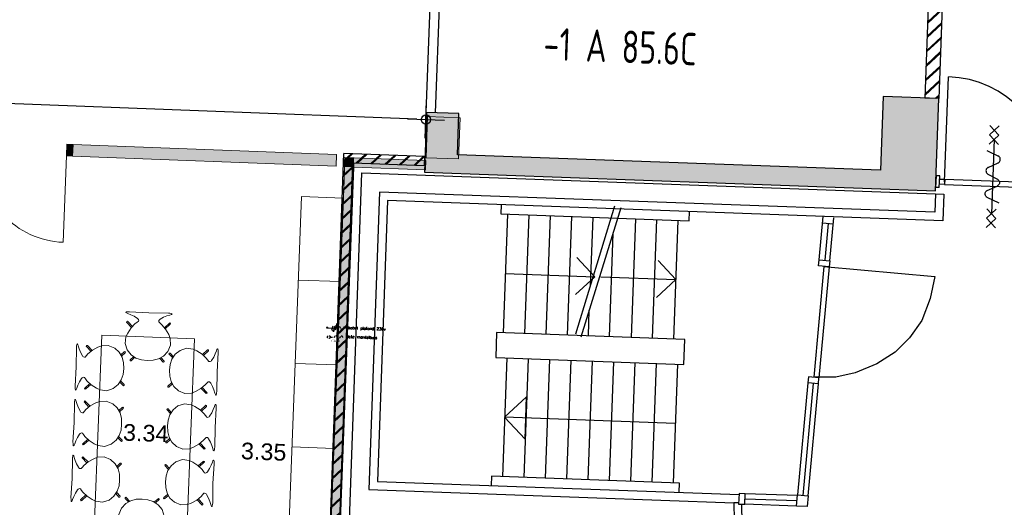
# Model space of a CAD drawing. Header units: millimetres. Extents: x 119024465 to 119292677, y 483022511 to 483148062.
# Tile 140 of 162: x 119237355 to 119247972, y 483056466 to 483061726. Entities that reach past the tile are written whole.
import ezdxf
from ezdxf.enums import TextEntityAlignment as Align

# ---------------------------------------------------------------- set-up
doc = ezdxf.new("R2010")
doc.units = ezdxf.units.MM
doc.header["$LTSCALE"] = 100
doc.linetypes.add('HIDDEN', pattern=[0.375, 0.25, -0.125])
doc.layers.get('0').update_dxf_attribs({"linetype": 'CONTINUOUS'})
doc.layers.get('Defpoints').update_dxf_attribs({"linetype": 'CONTINUOUS'})
doc.layers.add('(22) Binnenwanden', color=1, linetype='CONTINUOUS', lineweight=0)
for name, color, linetype in [('01---0-_MAATVOERING', 1, 'CONTINUOUS'), ('02---0-_2MMTEKST', 2, 'CONTINUOUS'), ('04---0-_5MMTEKST', 4, 'CONTINUOUS'), ('12', 4, 'CONTINUOUS'), ('22 Binnenwanden', 7, 'CONTINUOUS'), ('22 Binnenwanden Doorsnede-arcering', 7, 'CONTINUOUS'), ('28 Hoofddraagconstrunctie.CONSTRUCTEUR', 7, 'CONTINUOUS'), ('28 Hoofddraagconstrunctie.CONSTRUCTEUR Doorsnede-arcering', 7, 'CONTINUOUS'), ('63---0--LICHTINST', 7, 'CONTINUOUS'), ('82 Losse inrichting.LOSSE INRICHTING', 7, 'CONTINUOUS'), ('AL22----', 2, 'CONTINUOUS'), ('AL22----_ARC', 8, 'CONTINUOUS'), ('AL28----', 4, 'CONTINUOUS'), ('AL28----_ARC', 8, 'CONTINUOUS'), ('AL32----', 6, 'CONTINUOUS'), ('BT00----_HOTELNRS', 3, 'CONTINUOUS'), ('fdstp techniek', 254, 'CONTINUOUS'), ('INS', 7, 'CONTINUOUS'), ('M-119--MATEN', 1, 'CONTINUOUS'), ('New_0', 7, 'CONTINUOUS'), ('New_22 Binnenwanden', 7, 'CONTINUOUS'), ('New_22 Binnenwanden Deuren', 7, 'CONTINUOUS'), ('New_22 Binnenwanden Doorsnede-arcering', 7, 'CONTINUOUS'), ('New_82 Losse inrichting.LOSSE INRICHTING', 7, 'CONTINUOUS'), ('Overlap', 8, 'CONTINUOUS')]:
    doc.layers.add(name, color=color, linetype=linetype)
doc.styles.add('2', font='ISO', dxfattribs={"height": 125})
doc.styles.add('fdstp-1-30', font='txt.shx', dxfattribs={"height": 30, "bigfont": 'gbcbig.shx'})
doc.styles.add('GENERATED_STYLE_1', font='arial.ttf')
doc.styles.add('ROMANS', font='ROMANS.SHX')
doc.styles.get("Standard").update_dxf_attribs({"font": 'ISOCP.SHX'})
doc.dimstyles.new('DIM-100', dxfattribs={"dimscale": 100, "dimtxt": 1, "dimasz": 1, "dimexe": 3, "dimexo": 3, "dimgap": 1, "dimtad": 1, "dimdec": 0, "dimrnd": 1, "dimzin": 0, "dimdsep": 46, "dimtxsty": 'ROMANS', "dimblk1": 'DOT1', "dimblk2": 'DOT1', "dimsah": 1, "dimcen": -3, "dimdle": 1, "dimse1": 1, "dimse2": 1, "dimclrd": 1, "dimclre": 1, "dimclrt": 2, "dimadec": 0, "dimazin": 0, "dimtfac": 0.75, "dimtdec": 0, "dimtix": 1, "dimtmove": 1, "dimatfit": 3, "dimldrblk": 'DOT1', "dimfxl": 1, "dimtvp": 1, "dimtolj": 1, "dimtzin": 0, "dimarcsym": 0})
pattern_1 = [(42.91201, (119153097.57, 483019764), (-74.89618, 80.56402), []), (42.91201, (119153098.11, 483019778.99), (-74.89618, 80.56402), [])]

# ---------------------------------------------------------------- blocks, each defined once
blk = doc.blocks.new('114-31d')
at = {"color": 0, "linetype": 'Continuous'}
for p, q in [((-50, 550), (50, 450)), ((50, 550), (-50, 450)), ((-50, 450), (50, 350)), ((50, 450), (-50, 350)), ((0, 400), (0, -400)), ((-75, 279), (53, 225)), ((-54, 99), (53, 151)), ((-53, 26), (53, -26)), ((-53, -150), (53, -99)), ((-54, -224), (75, -279)), ((-50, -350), (50, -450)), ((50, -350), (-50, -450)), ((-50, -450), (50, -550)), ((50, -450), (-50, -550))]:
    blk.add_line(p, q, dxfattribs=at)
for points in [[(75, 188, 0.10858), (71, 205, 0.102114), (60, 219, 0.045193), (53, 225, 0.024577)], [(53, 151, 0.04259), (60, 156, 0.102114), (71, 171, 0.10858), (75, 188, 0.10858)], [(-54, 99, 0.04259), (-61, 94, 0.102114), (-72, 80, 0.10858), (-75, 63, 0.10858)], [(-75, 63, 0.10858), (-72, 46, 0.102114), (-61, 31, 0.045193), (-53, 26, 0.024577)], [(53, -26, -0.04259), (60, -31, -0.102114), (71, -45, -0.10858), (75, -62, -0.10858)], [(75, -62, -0.10858), (71, -79, -0.102114), (60, -94, -0.045193), (53, -99, -0.024577)], [(-75, -187, -0.10858), (-72, -170, -0.102114), (-61, -156, -0.045193), (-53, -150, -0.024577)], [(-54, -224, -0.04259), (-61, -219, -0.102114), (-72, -204, -0.10858), (-75, -187, -0.10858)]]:
    blk.add_lwpolyline(points, format="xyb", dxfattribs=at)
blk = doc.blocks.new('DOT1')
at = {"layer": 'M-119--MATEN', "linetype": 'ByBlock'}
for p, q in [((0, -2), (0, 2)), ((-2, 0), (2, 0))]:
    blk.add_line(p, q, dxfattribs=at)
blk.add_circle((0, 0), 0.5, dxfattribs=at)
blk = doc.blocks.new('*D451')
at = {"layer": '12', "color": 1, "lineweight": -2, "transparency": 16777216}
blk.add_line((119241636, 483060652), (119232143, 483061012), dxfattribs=at)
at = {"layer": 'Defpoints', "color": 0, "transparency": 16777216}
for p in [(119232043, 483061016), (119232046, 483061094), (119241739, 483060726)]:
    blk.add_point(p, dxfattribs=at)
at = {"layer": '12', "color": 1, "lineweight": -2, "transparency": 16777216, "xscale": 100, "yscale": 100, "zscale": 100}
for p, rotation in [((119232043, 483061016), 177.8278999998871), ((119241736, 483060648), 357.8278999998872)]:
    blk.add_blockref('DOT1', p, dxfattribs=dict(at, rotation=rotation))
at = {"layer": '12', "color": 2, "transparency": 16777216, "insert": (119236895, 483060982), "char_height": 100, "attachment_point": 5, "rotation": 357.8279, "style": 'ROMANS'}
blk.add_mtext('\\A1;9700', dxfattribs=at)
blk = doc.blocks.new('Wall_4_1', base_point=(2609, 32934))
at = {"layer": 'New_22 Binnenwanden Doorsnede-arcering', "linetype": 'Continuous', "lineweight": 0, "true_color": 0x000000}
blk.add_hatch(color=18, dxfattribs=at).paths.add_polyline_path([(2659, 32934), (2659, 39360), (2559, 39360), (2559, 32934)])
at = {"layer": 'New_22 Binnenwanden', "color": 2, "linetype": 'Continuous', "lineweight": 0, "flags": 128}
for points in [[(2659, 39360), (2559, 39360)], [(2559, 39360), (2559, 32934)], [(2659, 32934), (2659, 39360)], [(2559, 32934), (2659, 32934)]]:
    blk.add_lwpolyline(points, dxfattribs=at)
blk = doc.blocks.new('Wall_33_1', base_point=(2559, 32932))
at = {"layer": '22 Binnenwanden Doorsnede-arcering', "linetype": 'Continuous', "lineweight": 0, "true_color": 0x738ac1}
for points in [[(2559, 39414), (2659, 39314), (2659, 39414)], [(2559, 39314), (2659, 39314), (2559, 39414)], [(2559, 39314), (2559, 32932), (2659, 32932), (2659, 39314)]]:
    blk.add_hatch(color=163, dxfattribs=at).paths.add_polyline_path(points)
at = {"layer": '22 Binnenwanden', "color": 2, "linetype": 'Continuous', "lineweight": 0, "flags": 128}
for points in [[(2559, 39414), (2659, 39414)], [(2559, 39414), (2559, 32932)], [(2659, 32932), (2659, 39314)], [(2659, 32932), (2559, 32932)]]:
    blk.add_lwpolyline(points, dxfattribs=at)
blk = doc.blocks.new('Wall_34_1', base_point=(2559, 39414))
at = {"layer": '22 Binnenwanden Doorsnede-arcering', "linetype": 'Continuous', "lineweight": 0, "true_color": 0x738ac1}
blk.add_hatch(color=163, dxfattribs=at).paths.add_polyline_path([(2659, 39314), (3434, 39314), (3434, 39414), (2659, 39414)])
at = {"layer": '22 Binnenwanden', "color": 2, "linetype": 'Continuous', "lineweight": 0, "flags": 128}
for points in [[(3434, 39414), (2659, 39414)], [(3434, 39314), (3434, 39414)], [(2659, 39314), (3434, 39314)]]:
    blk.add_lwpolyline(points, dxfattribs=at)
blk = doc.blocks.new('D2 24[31]_1')
at = {"layer": 'New_22 Binnenwanden Doorsnede-arcering', "linetype": 'Continuous', "lineweight": 0, "true_color": 0x000000}
for points in [[(-2284, 39318), (-2217, 39318), (-2217, 39443), (-2284, 39443)], [(-284, 39443), (-351, 39443), (-351, 39318), (-284, 39318)]]:
    blk.add_hatch(color=18, dxfattribs=at).paths.add_polyline_path(points)
at = {"layer": 'New_22 Binnenwanden Deuren', "color": 1, "linetype": 'Continuous', "lineweight": 0}
for p, q in [((-2217, 39443), (-2284, 39443)), ((-2284, 39443), (-2284, 39318)), ((-2217, 39318), (-2217, 39443)), ((-284, 39443), (-351, 39443)), ((-351, 39443), (-351, 39318)), ((-284, 39318), (-284, 39443)), ((-2284, 39318), (-2217, 39318)), ((-2217, 39318), (-2217, 38385)), ((-351, 39318), (-284, 39318)), ((-351, 39318), (-351, 38385))]:
    blk.add_line(p, q, dxfattribs=at)
at = {"layer": 'New_22 Binnenwanden Deuren', "color": 2, "linetype": 'Continuous', "lineweight": 0}
for p, q in [((-2284, 39318), (-2284, 39443)), ((-2284, 39318), (-2284, 39443)), ((-284, 39318), (-284, 39443)), ((-284, 39318), (-284, 39443))]:
    blk.add_line(p, q, dxfattribs=at)
at = {"layer": 'New_22 Binnenwanden Deuren', "color": 9, "linetype": 'Continuous', "lineweight": 0}
for centre, start, end in [((-2217, 39318), 270, 0), ((-351, 39318), 180, 270)]:
    blk.add_arc(centre, 933, start, end, dxfattribs=at)
blk = doc.blocks.new('Wall_73_1', base_point=(-6291, 39381))
at = {"layer": 'New_22 Binnenwanden Doorsnede-arcering', "linetype": 'Continuous', "lineweight": 0, "true_color": 0x000000}
for points in [[(-6228, 39318), (-2284, 39318), (-2284, 39443), (-6228, 39443)], [(-284, 39318), (2559, 39318), (2559, 39443), (-284, 39443)]]:
    blk.add_hatch(color=18, dxfattribs=at).paths.add_polyline_path(points)
at = {"layer": 'New_22 Binnenwanden', "color": 2, "linetype": 'Continuous', "lineweight": 0}
for p, q in [((-2284, 39318), (-2284, 39443)), ((-284, 39318), (-284, 39443))]:
    blk.add_line(p, q, dxfattribs=at)
at = {"layer": 'New_22 Binnenwanden', "color": 2, "linetype": 'Continuous', "lineweight": 0, "flags": 128}
for points in [[(-2284, 39443), (-6228, 39443)], [(2559, 39443), (-284, 39443)], [(2559, 39318), (2559, 39443)], [(-6228, 39318), (-2284, 39318)], [(-284, 39318), (2559, 39318)]]:
    blk.add_lwpolyline(points, dxfattribs=at)
at = {"layer": 'New_22 Binnenwanden Deuren', "color": 9, "linetype": 'Continuous', "lineweight": 0}
blk.add_blockref('D2 24[31]_1', (0, 0), dxfattribs=at)
blk = doc.blocks.new('Column_27_1', base_point=(3609, 39666))
at = {"layer": '28 Hoofddraagconstrunctie.CONSTRUCTEUR Doorsnede-arcering', "linetype": 'Continuous', "lineweight": 0, "true_color": 0x415994}
blk.add_hatch(color=165, dxfattribs=at).paths.add_polyline_path([(3434, 39444), (3784, 39444), (3784, 39889), (3434, 39889)])
at = {"layer": '28 Hoofddraagconstrunctie.CONSTRUCTEUR', "color": 3, "linetype": 'Continuous', "lineweight": 0, "flags": 128}
blk.add_lwpolyline([(3434, 39444), (3784, 39444), (3784, 39889), (3434, 39889)], close=True, dxfattribs=at)
blk = doc.blocks.new('Designstoel 01 23[67]_1', base_point=(277, 35596))
at = {"layer": 'New_82 Losse inrichting.LOSSE INRICHTING', "color": 2, "linetype": 'Continuous', "lineweight": 0}
for p, q in [((-254, 36055), (-253, 36071)), ((-249, 35845), (-254, 36055)), ((-253, 36071), (-251, 36085)), ((-251, 36085), (-249, 36092)), ((-249, 36092), (-247, 36095)), ((-247, 36095), (-243, 36093)), ((-243, 36093), (-240, 36087)), ((-240, 36087), (-235, 36072)), ((-235, 36072), (-223, 36040)), ((-223, 36040), (-207, 36004)), ((-207, 36004), (-185, 35967)), ((-149, 36074), (-147, 36079)), ((-147, 36069), (-149, 36074)), ((-147, 36079), (-142, 36081)), ((-147, 36069), (-96, 36018)), ((-142, 36081), (-137, 36079)), ((-137, 36079), (-84, 36028)), ((-127, 35990), (-81, 36031)), ((-81, 36031), (-23, 36066)), ((-23, 36066), (18, 36083)), ((18, 36083), (89, 36090)), ((89, 36090), (159, 36064)), ((159, 36064), (210, 36020)), ((210, 36020), (242, 35967)), ((227, 35992), (264, 36028)), ((227, 35992), (227, 35992)), ((238, 35982), (274, 36018)), ((264, 36028), (269, 36030)), ((269, 36030), (274, 36028)), ((274, 36028), (277, 36023)), ((277, 36023), (274, 36018)), ((-185, 35967), (-180, 35960)), ((-180, 35960), (-172, 35955)), ((-172, 35955), (-163, 35953)), ((-163, 35953), (-155, 35955)), ((-155, 35955), (-142, 35971)), ((-142, 35971), (-127, 35990)), ((235, 35979), (238, 35982)), ((242, 35967), (259, 35908)), ((264, 35846), (259, 35908)), ((-249, 35845), (-253, 35635)), ((243, 35724), (260, 35783)), ((264, 35846), (260, 35783)), ((-222, 35650), (-207, 35686)), ((-207, 35686), (-185, 35723)), ((-185, 35723), (-179, 35730)), ((-179, 35730), (-172, 35735)), ((-172, 35735), (-163, 35737)), ((-163, 35737), (-155, 35735)), ((-155, 35735), (-142, 35719)), ((-142, 35719), (-127, 35700)), ((-127, 35700), (-80, 35659)), ((210, 35671), (243, 35724)), ((228, 35699), (228, 35699)), ((228, 35699), (264, 35663)), ((236, 35712), (238, 35709)), ((238, 35709), (275, 35673)), ((277, 35668), (275, 35673)), ((-253, 35635), (-252, 35619)), ((-252, 35619), (-251, 35604)), ((-251, 35604), (-249, 35598)), ((-249, 35598), (-246, 35595)), ((-246, 35595), (-242, 35597)), ((-242, 35597), (-239, 35603)), ((-239, 35603), (-234, 35617)), ((-234, 35617), (-222, 35650)), ((-147, 35621), (-149, 35616)), ((-149, 35616), (-147, 35611)), ((-147, 35621), (-95, 35672)), ((-147, 35611), (-141, 35608)), ((-141, 35608), (-136, 35611)), ((-136, 35611), (-84, 35662)), ((-80, 35659), (-23, 35624)), ((-23, 35624), (18, 35608)), ((18, 35608), (89, 35601)), ((89, 35601), (159, 35626)), ((159, 35626), (210, 35671)), ((264, 35663), (270, 35661)), ((270, 35661), (275, 35663)), ((275, 35663), (277, 35668))]:
    blk.add_line(p, q, dxfattribs=at)
blk = doc.blocks.new('Designstoel 01 23[68]_1', base_point=(276, 36198))
at = {"layer": 'New_82 Losse inrichting.LOSSE INRICHTING', "color": 2, "linetype": 'Continuous', "lineweight": 0}
for p, q in [((-254, 36673), (-252, 36687)), ((-254, 36657), (-254, 36673)), ((-250, 36447), (-254, 36657)), ((-252, 36687), (-250, 36694)), ((-250, 36694), (-248, 36697)), ((-248, 36697), (-244, 36695)), ((-244, 36695), (-240, 36689)), ((-240, 36689), (-235, 36675)), ((-235, 36675), (-224, 36642)), ((-224, 36642), (-208, 36606)), ((-150, 36676), (-148, 36681)), ((-148, 36671), (-150, 36676)), ((-148, 36681), (-143, 36684)), ((-148, 36671), (-96, 36620)), ((-143, 36684), (-138, 36681)), ((-138, 36681), (-85, 36630)), ((-128, 36592), (-82, 36633)), ((-82, 36633), (-24, 36668)), ((-24, 36668), (17, 36685)), ((17, 36685), (88, 36692)), ((88, 36692), (158, 36666)), ((158, 36666), (209, 36622)), ((227, 36594), (263, 36630)), ((263, 36630), (268, 36632)), ((268, 36632), (273, 36630)), ((273, 36630), (276, 36625)), ((-208, 36606), (-186, 36569)), ((-186, 36569), (-181, 36562)), ((-181, 36562), (-173, 36557)), ((-173, 36557), (-164, 36555)), ((-164, 36555), (-156, 36557)), ((-156, 36557), (-143, 36573)), ((-143, 36573), (-128, 36592)), ((209, 36622), (241, 36569)), ((226, 36594), (227, 36594)), ((234, 36581), (237, 36584)), ((237, 36584), (274, 36620)), ((241, 36569), (258, 36510)), ((276, 36625), (274, 36620)), ((-250, 36447), (-254, 36237)), ((263, 36448), (258, 36510)), ((263, 36448), (259, 36385)), ((-208, 36288), (-186, 36325)), ((-186, 36325), (-180, 36332)), ((-180, 36332), (-173, 36337)), ((-173, 36337), (-163, 36339)), ((-163, 36339), (-156, 36337)), ((-156, 36337), (-143, 36321)), ((-143, 36321), (-128, 36302)), ((209, 36273), (242, 36326)), ((235, 36314), (238, 36311)), ((238, 36311), (274, 36276)), ((242, 36326), (259, 36385)), ((-254, 36237), (-253, 36221)), ((-253, 36221), (-251, 36207)), ((-251, 36207), (-250, 36200)), ((-243, 36199), (-240, 36205)), ((-240, 36205), (-235, 36219)), ((-235, 36219), (-223, 36252)), ((-223, 36252), (-208, 36288)), ((-147, 36223), (-150, 36218)), ((-150, 36218), (-147, 36213)), ((-147, 36223), (-96, 36274)), ((-147, 36213), (-142, 36211)), ((-142, 36211), (-137, 36213)), ((-137, 36213), (-85, 36265)), ((-128, 36302), (-81, 36261)), ((-81, 36261), (-24, 36226)), ((-24, 36226), (18, 36210)), ((18, 36210), (89, 36203)), ((89, 36203), (159, 36229)), ((159, 36229), (209, 36273)), ((227, 36301), (227, 36301)), ((227, 36301), (263, 36265)), ((263, 36265), (269, 36263)), ((269, 36263), (274, 36265)), ((276, 36270), (274, 36276)), ((274, 36265), (276, 36270)), ((-250, 36200), (-247, 36197)), ((-247, 36197), (-243, 36199))]:
    blk.add_line(p, q, dxfattribs=at)
blk = doc.blocks.new('Designstoel 01 23[69]_1', base_point=(275, 36799))
at = {"layer": 'New_82 Losse inrichting.LOSSE INRICHTING', "color": 2, "linetype": 'Continuous', "lineweight": 0}
for p, q in [((-255, 37274), (-253, 37288)), ((-255, 37258), (-255, 37274)), ((-253, 37288), (-251, 37295)), ((-251, 37295), (-248, 37298)), ((-248, 37298), (-245, 37296)), ((-245, 37296), (-241, 37290)), ((-241, 37290), (-236, 37275)), ((-236, 37275), (-225, 37243)), ((-151, 37277), (-149, 37282)), ((-149, 37272), (-151, 37277)), ((-149, 37282), (-144, 37284)), ((-149, 37272), (-97, 37221)), ((-144, 37284), (-139, 37282)), ((-139, 37282), (-86, 37231)), ((-83, 37234), (-25, 37269)), ((-25, 37269), (16, 37286)), ((16, 37286), (87, 37293)), ((87, 37293), (157, 37267)), ((157, 37267), (208, 37223)), ((-251, 37048), (-255, 37258)), ((-225, 37243), (-209, 37207)), ((-209, 37207), (-187, 37170)), ((-187, 37170), (-182, 37163)), ((-182, 37163), (-174, 37158)), ((-157, 37158), (-144, 37174)), ((-144, 37174), (-129, 37193)), ((-129, 37193), (-83, 37234)), ((208, 37223), (240, 37170)), ((225, 37195), (226, 37195)), ((226, 37195), (262, 37231)), ((233, 37182), (236, 37185)), ((236, 37185), (273, 37221)), ((240, 37170), (258, 37111)), ((262, 37231), (267, 37233)), ((267, 37233), (273, 37231)), ((273, 37231), (275, 37226)), ((275, 37226), (273, 37221)), ((-174, 37158), (-165, 37156)), ((-165, 37156), (-157, 37158)), ((262, 37049), (258, 37111)), ((-251, 37048), (-255, 36838)), ((241, 36927), (258, 36986)), ((262, 37049), (258, 36986)), ((-236, 36820), (-224, 36853)), ((-224, 36853), (-208, 36889)), ((-208, 36889), (-187, 36926)), ((-187, 36926), (-181, 36933)), ((-181, 36933), (-174, 36938)), ((-174, 36938), (-164, 36940)), ((-164, 36940), (-157, 36938)), ((-157, 36938), (-144, 36922)), ((-148, 36824), (-97, 36875)), ((-144, 36922), (-129, 36903)), ((-138, 36814), (-86, 36865)), ((-129, 36903), (-82, 36862)), ((-82, 36862), (-24, 36827)), ((158, 36829), (208, 36874)), ((208, 36874), (241, 36927)), ((226, 36902), (226, 36902)), ((226, 36902), (263, 36866)), ((234, 36915), (237, 36912)), ((237, 36912), (273, 36876)), ((263, 36866), (268, 36864)), ((268, 36864), (273, 36866)), ((275, 36871), (273, 36876)), ((273, 36866), (275, 36871)), ((-255, 36838), (-254, 36822)), ((-254, 36822), (-252, 36807)), ((-252, 36807), (-250, 36801)), ((-250, 36801), (-248, 36798)), ((-248, 36798), (-244, 36800)), ((-244, 36800), (-241, 36806)), ((-241, 36806), (-236, 36820)), ((-148, 36824), (-151, 36819)), ((-151, 36819), (-148, 36814)), ((-148, 36814), (-143, 36811)), ((-143, 36811), (-138, 36814)), ((-24, 36827), (17, 36811)), ((17, 36811), (88, 36804)), ((88, 36804), (158, 36829))]:
    blk.add_line(p, q, dxfattribs=at)
blk = doc.blocks.new('Designstoel 01 23[70]_1', base_point=(747, 35596))
at = {"layer": 'New_82 Losse inrichting.LOSSE INRICHTING', "color": 2, "linetype": 'Continuous', "lineweight": 0}
for p, q in [((748, 36029), (746, 36024)), ((746, 36024), (748, 36018)), ((753, 36031), (748, 36029)), ((785, 35983), (748, 36018)), ((759, 36029), (753, 36031)), ((795, 35993), (759, 36029)), ((813, 36021), (781, 35968)), ((795, 35993), (795, 35993)), ((864, 36065), (813, 36021)), ((934, 36091), (864, 36065)), ((1005, 36084), (934, 36091)), ((1046, 36068), (1005, 36084)), ((1103, 36033), (1046, 36068)), ((1150, 35992), (1103, 36033)), ((1159, 36081), (1107, 36029)), ((1170, 36071), (1118, 36020)), ((1165, 35973), (1150, 35992)), ((1164, 36083), (1159, 36081)), ((1170, 36081), (1164, 36083)), ((1172, 36076), (1170, 36081)), ((1170, 36071), (1172, 36076)), ((1230, 36006), (1208, 35969)), ((1245, 36042), (1230, 36006)), ((1257, 36075), (1245, 36042)), ((1262, 36089), (1257, 36075)), ((1265, 36095), (1262, 36089)), ((1269, 36097), (1265, 36095)), ((1272, 36094), (1269, 36097)), ((1274, 36087), (1272, 36094)), ((1272, 35847), (1276, 36057)), ((1275, 36073), (1274, 36087)), ((1276, 36057), (1275, 36073)), ((759, 35846), (764, 35909)), ((781, 35968), (764, 35909)), ((788, 35980), (785, 35983)), ((1178, 35957), (1165, 35973)), ((1186, 35955), (1178, 35957)), ((1195, 35957), (1186, 35955)), ((1202, 35962), (1195, 35957)), ((1208, 35969), (1202, 35962)), ((759, 35846), (764, 35784)), ((781, 35725), (764, 35784)), ((1272, 35847), (1277, 35637)), ((746, 35669), (749, 35674)), ((785, 35710), (749, 35674)), ((796, 35700), (759, 35664)), ((813, 35672), (781, 35725)), ((788, 35713), (785, 35710)), ((796, 35700), (796, 35700)), ((1150, 35702), (1104, 35661)), ((1170, 35623), (1119, 35674)), ((1165, 35721), (1150, 35702)), ((1178, 35737), (1165, 35721)), ((1186, 35739), (1178, 35737)), ((1195, 35737), (1186, 35739)), ((1203, 35732), (1195, 35737)), ((1208, 35725), (1203, 35732)), ((1230, 35688), (1208, 35725)), ((1246, 35652), (1230, 35688)), ((749, 35664), (746, 35669)), ((754, 35662), (749, 35664)), ((759, 35664), (754, 35662)), ((864, 35628), (813, 35672)), ((934, 35602), (864, 35628)), ((1005, 35609), (934, 35602)), ((1046, 35626), (1005, 35609)), ((1104, 35661), (1046, 35626)), ((1160, 35613), (1107, 35664)), ((1165, 35610), (1160, 35613)), ((1170, 35613), (1165, 35610)), ((1170, 35623), (1172, 35618)), ((1172, 35618), (1170, 35613)), ((1258, 35619), (1246, 35652)), ((1263, 35605), (1258, 35619)), ((1266, 35599), (1263, 35605)), ((1270, 35597), (1266, 35599)), ((1272, 35600), (1270, 35597)), ((1274, 35607), (1272, 35600)), ((1276, 35621), (1274, 35607)), ((1277, 35637), (1276, 35621))]:
    blk.add_line(p, q, dxfattribs=at)
blk = doc.blocks.new('Designstoel 01 23[71]_1', base_point=(746, 36198))
at = {"layer": 'New_82 Losse inrichting.LOSSE INRICHTING', "color": 2, "linetype": 'Continuous', "lineweight": 0}
for p, q in [((747, 36631), (745, 36626)), ((753, 36633), (747, 36631)), ((758, 36631), (753, 36633)), ((794, 36595), (758, 36631)), ((863, 36668), (812, 36623)), ((933, 36693), (863, 36668)), ((1004, 36686), (933, 36693)), ((1045, 36670), (1004, 36686)), ((1102, 36635), (1045, 36670)), ((1149, 36594), (1102, 36635)), ((1158, 36683), (1106, 36632)), ((1169, 36673), (1117, 36622)), ((1163, 36686), (1158, 36683)), ((1169, 36683), (1163, 36686)), ((1171, 36678), (1169, 36683)), ((1169, 36673), (1171, 36678)), ((1245, 36644), (1229, 36608)), ((1256, 36677), (1245, 36644)), ((1261, 36691), (1256, 36677)), ((1264, 36697), (1261, 36691)), ((1268, 36699), (1264, 36697)), ((1271, 36696), (1268, 36699)), ((1273, 36690), (1271, 36696)), ((1271, 36449), (1275, 36659)), ((1274, 36675), (1273, 36690)), ((1275, 36659), (1274, 36675)), ((745, 36626), (747, 36621)), ((784, 36585), (747, 36621)), ((780, 36570), (763, 36511)), ((812, 36623), (780, 36570)), ((787, 36582), (784, 36585)), ((795, 36595), (794, 36595)), ((1164, 36575), (1149, 36594)), ((1177, 36559), (1164, 36575)), ((1185, 36557), (1177, 36559)), ((1194, 36559), (1185, 36557)), ((1202, 36564), (1194, 36559)), ((1207, 36571), (1202, 36564)), ((1229, 36608), (1207, 36571)), ((758, 36448), (763, 36511)), ((758, 36448), (763, 36386)), ((1271, 36449), (1276, 36239)), ((784, 36312), (748, 36276)), ((780, 36327), (763, 36386)), ((813, 36274), (780, 36327)), ((787, 36315), (784, 36312)), ((1165, 36323), (1150, 36304)), ((1178, 36339), (1165, 36323)), ((1185, 36341), (1178, 36339)), ((1195, 36339), (1185, 36341)), ((1202, 36334), (1195, 36339)), ((1207, 36327), (1202, 36334)), ((1229, 36290), (1207, 36327)), ((746, 36271), (748, 36276)), ((748, 36266), (746, 36271)), ((753, 36264), (748, 36266)), ((758, 36266), (753, 36264)), ((795, 36302), (758, 36266)), ((795, 36302), (795, 36302)), ((863, 36230), (813, 36274)), ((933, 36204), (863, 36230)), ((1004, 36211), (933, 36204)), ((1046, 36228), (1004, 36211)), ((1103, 36263), (1046, 36228)), ((1150, 36304), (1103, 36263)), ((1159, 36215), (1106, 36266)), ((1169, 36225), (1118, 36276)), ((1164, 36213), (1159, 36215)), ((1169, 36215), (1164, 36213)), ((1169, 36225), (1172, 36220)), ((1172, 36220), (1169, 36215)), ((1245, 36254), (1229, 36290)), ((1257, 36222), (1245, 36254)), ((1262, 36207), (1257, 36222)), ((1265, 36201), (1262, 36207)), ((1273, 36209), (1272, 36202)), ((1275, 36223), (1273, 36209)), ((1276, 36239), (1275, 36223)), ((1269, 36199), (1265, 36201)), ((1272, 36202), (1269, 36199))]:
    blk.add_line(p, q, dxfattribs=at)
blk = doc.blocks.new('Designstoel 01 23[72]_1', base_point=(745, 36799))
at = {"layer": 'New_82 Losse inrichting.LOSSE INRICHTING', "color": 2, "linetype": 'Continuous', "lineweight": 0}
for p, q in [((862, 37268), (811, 37224)), ((932, 37294), (862, 37268)), ((1003, 37287), (932, 37294)), ((1044, 37271), (1003, 37287)), ((1102, 37236), (1044, 37271)), ((1157, 37284), (1105, 37232)), ((1168, 37274), (1116, 37223)), ((1163, 37286), (1157, 37284)), ((1168, 37284), (1163, 37286)), ((1170, 37279), (1168, 37284)), ((1168, 37274), (1170, 37279)), ((1255, 37278), (1244, 37245)), ((1260, 37292), (1255, 37278)), ((1264, 37298), (1260, 37292)), ((1267, 37300), (1264, 37298)), ((1270, 37297), (1267, 37300)), ((1272, 37290), (1270, 37297)), ((1273, 37276), (1272, 37290)), ((1274, 37260), (1273, 37276)), ((746, 37232), (744, 37227)), ((744, 37227), (746, 37221)), ((752, 37234), (746, 37232)), ((783, 37186), (746, 37221)), ((757, 37232), (752, 37234)), ((793, 37196), (757, 37232)), ((779, 37171), (762, 37112)), ((811, 37224), (779, 37171)), ((786, 37183), (783, 37186)), ((794, 37196), (793, 37196)), ((1148, 37195), (1102, 37236)), ((1163, 37176), (1148, 37195)), ((1176, 37160), (1163, 37176)), ((1184, 37158), (1176, 37160)), ((1193, 37160), (1184, 37158)), ((1201, 37165), (1193, 37160)), ((1206, 37172), (1201, 37165)), ((1228, 37209), (1206, 37172)), ((1244, 37245), (1228, 37209)), ((1270, 37050), (1274, 37260)), ((757, 37049), (762, 37112)), ((757, 37049), (762, 36987)), ((779, 36928), (762, 36987)), ((1270, 37050), (1275, 36840)), ((745, 36872), (747, 36877)), ((747, 36867), (745, 36872)), ((783, 36913), (747, 36877)), ((752, 36865), (747, 36867)), ((757, 36867), (752, 36865)), ((794, 36903), (757, 36867)), ((812, 36875), (779, 36928)), ((786, 36916), (783, 36913)), ((794, 36903), (794, 36903)), ((862, 36831), (812, 36875)), ((1102, 36864), (1045, 36829)), ((1149, 36905), (1102, 36864)), ((1158, 36816), (1106, 36867)), ((1169, 36826), (1117, 36877)), ((1164, 36924), (1149, 36905)), ((1177, 36940), (1164, 36924)), ((1184, 36942), (1177, 36940)), ((1194, 36940), (1184, 36942)), ((1201, 36935), (1194, 36940)), ((1207, 36928), (1201, 36935)), ((1228, 36891), (1207, 36928)), ((1244, 36855), (1228, 36891)), ((1256, 36822), (1244, 36855)), ((933, 36805), (862, 36831)), ((1004, 36812), (933, 36805)), ((1045, 36829), (1004, 36812)), ((1163, 36813), (1158, 36816)), ((1168, 36816), (1163, 36813)), ((1171, 36821), (1168, 36816)), ((1169, 36826), (1171, 36821)), ((1261, 36808), (1256, 36822)), ((1264, 36802), (1261, 36808)), ((1268, 36800), (1264, 36802)), ((1271, 36803), (1268, 36800)), ((1273, 36810), (1271, 36803)), ((1274, 36824), (1273, 36810)), ((1275, 36840), (1274, 36824))]:
    blk.add_line(p, q, dxfattribs=at)
blk = doc.blocks.new('Designstoel 01 23[91]_1', base_point=(762, 37133))
at = {"layer": 'New_82 Losse inrichting.LOSSE INRICHTING', "color": 2, "linetype": 'Continuous', "lineweight": 0}
for p, q in [((265, 37659), (261, 37656)), ((261, 37656), (264, 37652)), ((264, 37652), (269, 37649)), ((271, 37660), (265, 37659)), ((269, 37649), (284, 37644)), ((285, 37662), (271, 37660)), ((284, 37644), (317, 37632)), ((302, 37663), (285, 37662)), ((511, 37659), (302, 37663)), ((317, 37632), (353, 37617)), ((353, 37617), (389, 37595)), ((389, 37595), (396, 37589)), ((396, 37589), (402, 37582)), ((511, 37659), (721, 37663)), ((627, 37590), (622, 37582)), ((634, 37595), (627, 37590)), ((670, 37617), (634, 37595)), ((706, 37633), (670, 37617)), ((739, 37644), (706, 37633)), ((721, 37663), (738, 37663)), ((738, 37663), (752, 37661)), ((754, 37649), (739, 37644)), ((752, 37661), (758, 37659)), ((759, 37653), (754, 37649)), ((758, 37659), (761, 37657)), ((761, 37657), (759, 37653)), ((277, 37556), (275, 37551)), ((275, 37551), (277, 37546)), ((283, 37559), (277, 37556)), ((277, 37546), (329, 37494)), ((288, 37557), (283, 37559)), ((288, 37557), (339, 37505)), ((326, 37490), (291, 37433)), ((367, 37537), (326, 37490)), ((386, 37552), (367, 37537)), ((402, 37565), (386, 37552)), ((402, 37582), (404, 37572)), ((404, 37572), (402, 37565)), ((622, 37582), (620, 37573)), ((620, 37573), (621, 37565)), ((621, 37565), (637, 37552)), ((637, 37552), (657, 37537)), ((657, 37537), (697, 37491)), ((736, 37557), (685, 37505)), ((746, 37547), (694, 37494)), ((697, 37491), (733, 37433)), ((736, 37557), (741, 37559)), ((741, 37559), (746, 37557)), ((746, 37557), (748, 37552)), ((748, 37552), (746, 37547)), ((274, 37391), (267, 37320)), ((291, 37433), (274, 37391)), ((733, 37433), (749, 37392)), ((749, 37392), (756, 37321)), ((267, 37320), (293, 37250)), ((756, 37321), (731, 37251)), ((293, 37250), (337, 37200)), ((366, 37182), (330, 37146)), ((337, 37200), (390, 37167)), ((376, 37171), (340, 37135)), ((366, 37182), (366, 37182)), ((379, 37174), (376, 37171)), ((390, 37167), (450, 37150)), ((634, 37168), (575, 37151)), ((687, 37200), (634, 37168)), ((645, 37175), (648, 37172)), ((648, 37172), (684, 37135)), ((658, 37183), (659, 37182)), ((659, 37182), (695, 37146)), ((731, 37251), (687, 37200)), ((330, 37146), (328, 37140)), ((328, 37140), (330, 37135)), ((330, 37135), (335, 37133)), ((335, 37133), (340, 37135)), ((512, 37146), (450, 37150)), ((512, 37146), (575, 37151)), ((690, 37133), (684, 37135)), ((695, 37136), (690, 37133)), ((695, 37146), (697, 37141)), ((697, 37141), (695, 37136))]:
    blk.add_line(p, q, dxfattribs=at)
blk = doc.blocks.new('Designstoel 01 23[92]_1', base_point=(265, 35663))
at = {"layer": 'New_82 Losse inrichting.LOSSE INRICHTING', "color": 2, "linetype": 'Continuous', "lineweight": 0}
for p, q in [((296, 35545), (340, 35596)), ((330, 35655), (332, 35661)), ((332, 35650), (330, 35655)), ((332, 35661), (337, 35663)), ((368, 35614), (332, 35650)), ((337, 35663), (342, 35661)), ((340, 35596), (393, 35628)), ((378, 35624), (342, 35661)), ((368, 35613), (368, 35614)), ((381, 35621), (378, 35624)), ((393, 35628), (452, 35646)), ((515, 35650), (452, 35646)), ((515, 35650), (577, 35646)), ((636, 35629), (577, 35646)), ((690, 35596), (636, 35629)), ((648, 35622), (651, 35625)), ((651, 35625), (687, 35661)), ((661, 35614), (697, 35651)), ((661, 35614), (661, 35614)), ((692, 35663), (687, 35661)), ((734, 35546), (690, 35596)), ((697, 35661), (692, 35663)), ((699, 35656), (697, 35661)), ((697, 35651), (699, 35656)), ((270, 35475), (296, 35545)), ((277, 35404), (270, 35475)), ((759, 35476), (734, 35546)), ((752, 35405), (759, 35476)), ((294, 35363), (277, 35404)), ((329, 35305), (294, 35363)), ((701, 35306), (736, 35364)), ((736, 35364), (752, 35405)), ((279, 35244), (281, 35249)), ((281, 35249), (332, 35302)), ((291, 35239), (342, 35291)), ((370, 35259), (329, 35305)), ((390, 35244), (370, 35259)), ((641, 35244), (660, 35259)), ((660, 35259), (701, 35306)), ((739, 35240), (688, 35291)), ((750, 35250), (698, 35302)), ((752, 35245), (750, 35250)), ((265, 35139), (267, 35143)), ((267, 35143), (273, 35147)), ((273, 35147), (288, 35152)), ((281, 35239), (279, 35244)), ((286, 35237), (281, 35239)), ((291, 35239), (286, 35237)), ((288, 35152), (320, 35163)), ((320, 35163), (356, 35179)), ((356, 35179), (393, 35201)), ((406, 35231), (390, 35244)), ((393, 35201), (400, 35206)), ((400, 35206), (405, 35214)), ((405, 35214), (407, 35223)), ((407, 35223), (406, 35231)), ((623, 35224), (625, 35231)), ((625, 35214), (623, 35224)), ((625, 35231), (641, 35244)), ((631, 35207), (625, 35214)), ((638, 35201), (631, 35207)), ((674, 35180), (638, 35201)), ((710, 35164), (674, 35180)), ((743, 35152), (710, 35164)), ((739, 35240), (744, 35237)), ((758, 35147), (743, 35152)), ((744, 35237), (749, 35240)), ((749, 35240), (752, 35245)), ((763, 35144), (758, 35147)), ((765, 35140), (763, 35144)), ((268, 35137), (265, 35139)), ((275, 35135), (268, 35137)), ((289, 35133), (275, 35135)), ((305, 35133), (289, 35133)), ((515, 35137), (305, 35133)), ((515, 35137), (725, 35133)), ((725, 35133), (741, 35134)), ((741, 35134), (756, 35136)), ((756, 35136), (762, 35138)), ((762, 35138), (765, 35140))]:
    blk.add_line(p, q, dxfattribs=at)
blk = doc.blocks.new('Boekenplank 02 23[93]_1', base_point=(2109, 38975))
at = {"layer": '82 Losse inrichting.LOSSE INRICHTING', "color": 2, "linetype": 'Continuous', "lineweight": 0}
blk.add_line((2109, 38075), (2559, 38075), dxfattribs=at)
at = {"layer": '82 Losse inrichting.LOSSE INRICHTING', "color": 2, "linetype": 'Continuous', "lineweight": 0, "flags": 128}
blk.add_lwpolyline([(2109, 38975), (2109, 37175), (2559, 37175), (2559, 38975)], close=True, dxfattribs=at)
blk = doc.blocks.new('Boekenplank 02 23[101]_1', base_point=(2109, 37175))
at = {"layer": '82 Losse inrichting.LOSSE INRICHTING', "color": 2, "linetype": 'Continuous', "lineweight": 0}
blk.add_line((2109, 36275), (2559, 36275), dxfattribs=at)
at = {"layer": '82 Losse inrichting.LOSSE INRICHTING', "color": 2, "linetype": 'Continuous', "lineweight": 0, "flags": 128}
blk.add_lwpolyline([(2109, 37175), (2109, 35375), (2559, 35375), (2559, 37175)], close=True, dxfattribs=at)
blk = doc.blocks.new('Eettafel 01 23[155]_1', base_point=(1012, 35398))
at = {"layer": 'New_82 Losse inrichting.LOSSE INRICHTING', "color": 2, "linetype": 'Continuous', "lineweight": 0}
for p, q in [((1012, 37398), (12, 37398)), ((12, 37398), (12, 35398)), ((1012, 35398), (1012, 37398)), ((12, 35398), (1012, 35398))]:
    blk.add_line(p, q, dxfattribs=at)
at = {"layer": 'New_82 Losse inrichting.LOSSE INRICHTING', "color": 7, "linetype": 'Continuous', "lineweight": 0, "flags": 128}
blk.add_lwpolyline([(1012, 35398), (1012, 37398), (12, 37398), (12, 35398)], close=True, dxfattribs=at)
blk = doc.blocks.new('data mantelbuis L')
at = {"layer": 'INS', "color": 4, "linetype": 'HIDDEN'}
blk.add_line((16, -1), (61, -1), dxfattribs=at)
blk.add_lwpolyline([(151, -1, 1), (121, -1, -1), (91, -1, 1), (61, -1)], format="xyb", dxfattribs=at)
blk.add_circle((1, -1), 15, dxfattribs=at)
at = {"layer": '02---0-_2MMTEKST', "style": '2'}
blk.add_text('DATA', height=25, dxfattribs=at).set_placement((31, -51))
at = {"layer": 'fdstp techniek', "insert": (188, 27), "char_height": 30, "width": 844.24, "attachment_point": 1, "style": 'fdstp-1-30'}
blk.add_mtext('data mantelbuis', dxfattribs=at)
blk = doc.blocks.new('kabel plafond 230v L')
at = {"layer": '01---0-_MAATVOERING'}
blk.add_lwpolyline([(-6, 0, 0, 25, 0), (29, 35, 0, 0, 0), (65, 70, 0, 0, 0)], format="xyseb", dxfattribs=at)
at = {"layer": '04---0-_5MMTEKST'}
blk.add_line((-6, 0), (109, 0), dxfattribs=at)
at = {"layer": '63---0--LICHTINST'}
for p, q in [((45, -24), (58, 24)), ((65, -24), (78, 24)), ((95, 24), (82, -24)), ((108, 24), (83, 24)), ((102, 34), (89, 34)), ((99, 44), (92, 44))]:
    blk.add_line(p, q, dxfattribs=at)
blk.add_circle((63, -32), 7.49, dxfattribs=at)
at = {"layer": 'INS', "const_width": 12.4}
blk.add_lwpolyline([(-12, 0, 1), (0, 0, 1)], format="xyb", close=True, dxfattribs=at)
at = {"layer": 'INS', "color": 4}
for centre, start, end in [((124, 0), 0, 180), ((184, 0), 0, 180), ((154, 0), 180, 0)]:
    blk.add_arc(centre, 15, start, end, dxfattribs=at)
at = {"layer": 'fdstp techniek', "insert": (221, 23), "char_height": 30, "width": 525.62, "attachment_point": 1, "style": 'fdstp-1-30'}
blk.add_mtext('kabel plafond 230v ', dxfattribs=at)

msp = doc.modelspace()

# ---------------------------------------------------------------- hatches: boundary and pattern name
at = {"layer": 'AL22----_ARC'}
h = msp.add_hatch(dxfattribs=at)
h.set_pattern_fill('SCHOON', color=256, scale=2, angle=-2.08799, style=0, pattern_type=2)
h.set_pattern_definition(pattern_1)
h.paths.add_polyline_path([(119243889.1, 483064571.8), (119243809.2, 483064574.7), (119243774.5, 483063622.8), (119242280.5, 483063677.3), (119242326.9, 483064951.5), (119242247, 483064954.4), (119242197.6, 483063600.3), (119247209.3, 483063417.5), (119247116.7, 483060879.2), (119247266.6, 483060873.8), (119247433.3, 483065445.7), (119247283.4, 483065451.2), (119247250.1, 483064538), (119245531.3, 483064600.7), (119245528.3, 483064520.8), (119247247.2, 483064458.1), (119247212.2, 483063497.5), (119243854.4, 483063619.9)])
h = msp.add_hatch(dxfattribs=at)
h.set_pattern_fill('SCHOON', color=256, scale=2, angle=-2.08799, style=0, pattern_type=2)
h.set_pattern_definition(pattern_1)
h.paths.add_polyline_path([(119241725.2, 483060250.2), (119240850.8, 483060282.1), (119240614.6, 483053804), (119240714.8, 483053805.9), (119240947.1, 483060178.5), (119241721.6, 483060150.3)])
at = {"layer": 'AL28----_ARC'}
h = msp.add_hatch(dxfattribs=at)
h.set_pattern_fill('AR-CONC', color=256, angle=-2.08799, style=0)
h.set_pattern_definition([(47.912, (119153097.57, 483019764), (181.48298, -22.56627), [19.05, -209.55]), (352.912, (119153097.57, 483019764), (-28.2584, 192.21384), [15.24, -167.64]), (98.363, (119153112.69, 483019762.12), (153.2252, 169.64668), [16.19, -178.09]), (44.0962, (119153099.42, 483019814.77), (269.3673, -51.891), [28.575, -314.325]), (94.5476, (119153121.87, 483019810.44), (246.2614, 238.6116), [24.285, -267.135]), (349.096, (119153099.42, 483019814.77), (246.2617, 238.6112), [22.86, -251.46]), (18.912, (119153124.34, 483019801.15), (147.78824, -107.7216), [19.05, -209.55]), (323.912, (119153124.34, 483019801.15), (68.47175, 181.81396), [15.24, -167.64]), (69.3634, (119153136.65, 483019792.18), (216.2596, 74.0928), [16.19, -178.09]), (35.41201, (119153097.57, 483019764), (6.167254, 84.386368), [0, -165.608, 0, -170.18, 0, -168.275]), (5.41201, (119153097.57, 483019764), (70.425305, 97.67953), [0, -97.028, 0, -161.798, 0, -64.135]), (325.41201, (119153040.96, 483019766.07), (135.291847, -10.665086), [0, -63.5, 0, -198.12, 0, -262.89]), (315.41201, (119153015.58, 483019766.99), (148.95723, 20.01263), [0, -82.55, 0, -131.572, 0, -186.69])])
h.paths.add_polyline_path([(119247266.6, 483060873.8), (119246667, 483060895.6), (119246638.1, 483060101.2), (119242076.1, 483060267.5), (119242092.3, 483060712.2), (119241742.5, 483060724.9), (119241719, 483060080.4), (119247230.4, 483059879.4)])

# ---------------------------------------------------------------- linework, layer by layer
at = {"layer": '(22) Binnenwanden', "lineweight": 30}
for p, q in [((119241738.8, 483060726.2), (119241810.5, 483062616.9)), ((119241838.7, 483060722.4), (119241910.4, 483062613.1))]:
    msp.add_line(p, q, dxfattribs=at)
at = {"layer": 'AL22----'}
for p, q in [((119247433.3, 483065445.7), (119247266.6, 483060873.8)), ((119247209.3, 483063417.5), (119247116.7, 483060879.2)), ((119247266.6, 483060873.8), (119247116.7, 483060879.2)), ((119240614.6, 483053804), (119240850.8, 483060282.1)), ((119241725.2, 483060250.2), (119240850.8, 483060282.1)), ((119240714.8, 483053805.9), (119240947.1, 483060178.5)), ((119241721.6, 483060150.3), (119240947.1, 483060178.5)), ((119241721.6, 483060150.3), (119241725.2, 483060250.2)), ((119247236.3, 483060042.3), (119247231.7, 483059916.4)), ((119247275.3, 483060040.9), (119247236.3, 483060042.3)), ((119247270.7, 483059915), (119247275.3, 483060040.9)), ((119247270.7, 483059915), (119247231.7, 483059916.4))]:
    msp.add_line(p, q, dxfattribs=at)
at = {"layer": 'AL28----'}
msp.add_lwpolyline([(119247266.6, 483060873.8), (119246667, 483060895.6), (119246638.1, 483060101.2), (119242076.1, 483060267.5), (119242092.3, 483060712.2), (119241742.5, 483060724.9), (119241719, 483060080.4), (119247230.4, 483059879.4)], close=True, dxfattribs=at)
at = {"layer": 'AL32----'}
for p, q in [((119247329, 483059975.9), (119247370.3, 483061110.1)), ((119247272, 483059950), (119247274, 483060005.9)), ((119247327.9, 483059947.9), (119247272, 483059950)), ((119247274, 483060005.9), (119247330, 483060003.9)), ((119247330, 483060003.9), (119247327.9, 483059947.9)), ((119247327.9, 483059947.9), (119249596.4, 483059865.2)), ((119247330, 483060003.9), (119249598.5, 483059921.2))]:
    msp.add_line(p, q, dxfattribs=at)
msp.add_arc((119247329, 483059975.9), 1135, 357.91201, 87.91201, dxfattribs=at)
at = {"layer": 'Overlap'}
for p, q in [((119240567.3, 483046658.5), (119241043.6, 483060074)), ((119241043.6, 483060074), (119247229.4, 483059848.4))]:
    msp.add_line(p, q, dxfattribs=at)
for points in [[(119247229.4, 483059848.4), (119247222.1, 483059648.9), (119241236.1, 483059866.9), (119241119.2, 483056658.7), (119245056.6, 483056515.3), (119245078.2, 483055391.4), (119244828.8, 483055386.5), (119244823, 483055666.9), (119241824.2, 483055610.8), (119241863.2, 483053511.2), (119242763, 483053527.9), (119242766.7, 483053327.9), (119244866.4, 483053366.9), (119244857, 483053847.5), (119245107.4, 483053851.4), (119245133.3, 483052502.6)], [(119247229.4, 483059848.4), (119247319.3, 483059845.1), (119247308.7, 483059554.9), (119241322.7, 483059773.7), (119241212.4, 483056746.2), (119245111.9, 483056603.6)], [(119242548, 483059730), (119242544.4, 483059630), (119244573, 483059556), (119244576.6, 483059656)], [(119242615.4, 483059629.3), (119242568.7, 483058349.2)], [(119242844.2, 483059621.1), (119242797.5, 483058341)], [(119243350.8, 483058338.8), (119243774.4, 483059716.2)], [(119243836.7, 483059697.9), (119243407.5, 483058302.7)], [(119243074.1, 483059612.7), (119243027.4, 483058332.6)], [(119243305, 483059604.2), (119243258.3, 483058324.1)], [(119243533.7, 483059593.9), (119243508.1, 483058859.6)], [(119243994.4, 483059578.1), (119243947.7, 483058298)], [(119244223.3, 483059569.8), (119244176.6, 483058289.7)], [(119244453.1, 483059561.4), (119244406.4, 483058281.3)], [(119245975.7, 483059135.8), (119246018.4, 483059602.4)], [(119246012.2, 483059534.2), (119246126.7, 483059523.6)], [(119246072, 483059528.7), (119246035.4, 483059130.4)], [(119246090.2, 483059125.2), (119246132.9, 483059590.3)], [(119243716.9, 483058306.4), (119243756.4, 483059419.8)], [(119242591, 483058988.9), (119243557.4, 483058953.7), (119243363.8, 483059160.8)], [(119243623.3, 483058951.3), (119244429.8, 483058921.8), (119244238.2, 483059128)], [(119246090.2, 483059125.2), (119246083.2, 483059058.7), (119245969.6, 483059069.1), (119245975.7, 483059135.8), (119246089.3, 483059125.4)], [(119246026.4, 483059063.9), (119245917.1, 483057868.8)], [(119246026.4, 483059063.9), (119247221.5, 483058954.6), (119247174.2, 483058718.2), (119247084, 483058482.8), (119246950.2, 483058294.4), (119246794.6, 483058138.5), (119246599.1, 483058015.2), (119246363.7, 483057917.1), (119246157.3, 483057869.7), (119245917.1, 483057868.8)], [(119246083.2, 483059058.7), (119245973.9, 483057863.6)], [(119243557.4, 483058953.7), (119243349.2, 483058760.1)], [(119244429.8, 483058921.8), (119244222.6, 483058729.3)], [(119243487.2, 483058315.9), (119243496.1, 483058592)], [(119242608.7, 483058077.5), (119242562.1, 483056797.4)], [(119242837.6, 483058069.3), (119242791, 483056789.2)], [(119243067.5, 483058060.9), (119243020.9, 483056780.8)], [(119243298.3, 483058052.4), (119243251.6, 483056772.3)], [(119243527.2, 483058044.1), (119243480.5, 483056764.1)], [(119243757, 483058034.7), (119243710.4, 483056754.6)], [(119243987.9, 483058027.3), (119243941.2, 483056747.2)], [(119244216.7, 483058018.9), (119244170, 483056738.8)], [(119244446.6, 483058010.6), (119244399.9, 483056730.5)], [(119245968.4, 483057796.8), (119245973.9, 483057863.6), (119245860.4, 483057874), (119245854.3, 483057807.3)], [(119245857.6, 483056588.8), (119245968.4, 483057796.8), (119245854.3, 483057807.3), (119245743.1, 483056599.3)], [(119245802.8, 483056593.9), (119245913.5, 483057801.9)], [(119244423.2, 483057371), (119242584.5, 483057438.2), (119242805, 483057200.9), (119242821.6, 483057658.6), (119242584.5, 483057438.2)], [(119244466.2, 483056628), (119244469.9, 483056728), (119242441.2, 483056801.9), (119242437.5, 483056701.9)], [(119245176.7, 483056558.6), (119245734.1, 483056538.2)], [(119245742.5, 483056592.9), (119245178.7, 483056613.5)], [(119245137.2, 483056498.8), (119245160, 483055272.5), (119244900.9, 483055267.7)], [(119245108.6, 483056513.7), (119245056.6, 483056515.3)], [(119245732, 483056478.4), (119245174.6, 483056498.6)]]:
    msp.add_lwpolyline(points, dxfattribs=at)
for points in [[(119244516.5, 483058007), (119244526.4, 483058276.9), (119242497.7, 483058351.9), (119242487.9, 483058081.1)], [(119245107.6, 483056501.1), (119245174.6, 483056498.6), (119245178.7, 483056613.5), (119245111.9, 483056616)], [(119245732, 483056478.4), (119245743.1, 483056599.3), (119245857.6, 483056588.8), (119245847.1, 483056474)]]:
    msp.add_lwpolyline(points, close=True, dxfattribs=at)

# ---------------------------------------------------------------- block references
at = {"layer": '12', "rotation": 357.8278999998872}
for name, p in [('kabel plafond 230v L', (119240677.3, 483058403.7)), ('data mantelbuis L', (119240688.4, 483058303.8))]:
    msp.add_blockref(name, p, dxfattribs=at)
at = {"layer": '22 Binnenwanden', "color": 2, "lineweight": 0, "rotation": 357.8278999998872}
for name, p in [('Wall_33_1', (119240616, 483053761.4)), ('Wall_34_1', (119240861.7, 483060239.2))]:
    msp.add_blockref(name, p, dxfattribs=at)
at = {"layer": '28 Hoofddraagconstrunctie.CONSTRUCTEUR', "color": 3, "lineweight": 0, "rotation": 357.8278999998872}
msp.add_blockref('Column_27_1', (119241920.5, 483060451.7), dxfattribs=at)
at = {"layer": '82 Losse inrichting.LOSSE INRICHTING', "color": 2, "linetype": 'Continuous', "lineweight": 0, "rotation": 357.8278999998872}
for name, p in [('Boekenplank 02 23[93]_1', (119240395.4, 483059817.2)), ('Boekenplank 02 23[101]_1', (119240327.1, 483058018.4))]:
    msp.add_blockref(name, p, dxfattribs=at)
at = {"layer": 'AL32----', "rotation": 357.912007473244}
msp.add_blockref('114-31d', (119247847.4, 483060032.1), dxfattribs=at)
at = {"layer": 'New_22 Binnenwanden', "color": 2, "lineweight": 0, "rotation": 357.8278999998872}
for name, p in [('Wall_73_1', (119231926.2, 483060544.9)), ('Wall_4_1', (119240666.1, 483053762.3))]:
    msp.add_blockref(name, p, dxfattribs=at)
at = {"layer": 'New_82 Losse inrichting.LOSSE INRICHTING', "color": 2, "linetype": 'Continuous', "lineweight": 0, "rotation": 357.8278999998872}
for name, p in [('Designstoel 01 23[91]_1', (119238979.4, 483058028.4)), ('Eettafel 01 23[155]_1', (119239163, 483056284.8)), ('Designstoel 01 23[69]_1', (119238480.2, 483057712.2)), ('Designstoel 01 23[72]_1', (119238949.3, 483057695.2)), ('Designstoel 01 23[68]_1', (119238458.3, 483057111.7)), ('Designstoel 01 23[71]_1', (119238927.4, 483057094.7)), ('Designstoel 01 23[67]_1', (119238436.4, 483056510)), ('Designstoel 01 23[70]_1', (119238905.4, 483056493)), ('Designstoel 01 23[92]_1', (119238426.3, 483056577.6))]:
    msp.add_blockref(name, p, dxfattribs=at)

# ---------------------------------------------------------------- texts
at = {"layer": 'BT00----_HOTELNRS', "width": 0.8}
msp.add_text('-1 A 85.6C', height=350, rotation=357.90911, dxfattribs=at).set_placement((119243824.1, 483061261.5), align=Align.CENTER)
at = {"layer": 'New_0', "color": 5, "linetype": 'Continuous', "lineweight": 0, "char_height": 180, "attachment_point": 8, "rotation": 357.8279, "style": 'GENERATED_STYLE_1'}
for s, insert in [('\\A1;3.34', (119238711.1, 483057174.6)), ('\\A1;3.35', (119239983.1, 483056974.4))]:
    msp.add_mtext(s, dxfattribs=dict(at, insert=insert))

# ---------------------------------------------------------------- dimensions: what is measured, and where the dimension line sits
at = {"layer": '12'}
dim = msp.add_linear_dim(base=(119232042.8, 483061015.6), p1=(119241738.8, 483060726.2), p2=(119232045.7, 483061093.9), angle=357.8279, dimstyle='DIM-100', dxfattribs=at)
dim.commit()
dim.dimension.update_dxf_attribs({"geometry": '*D451', "text_midpoint": (119236895, 483060981.7)})

doc.saveas('drawing.dxf')
